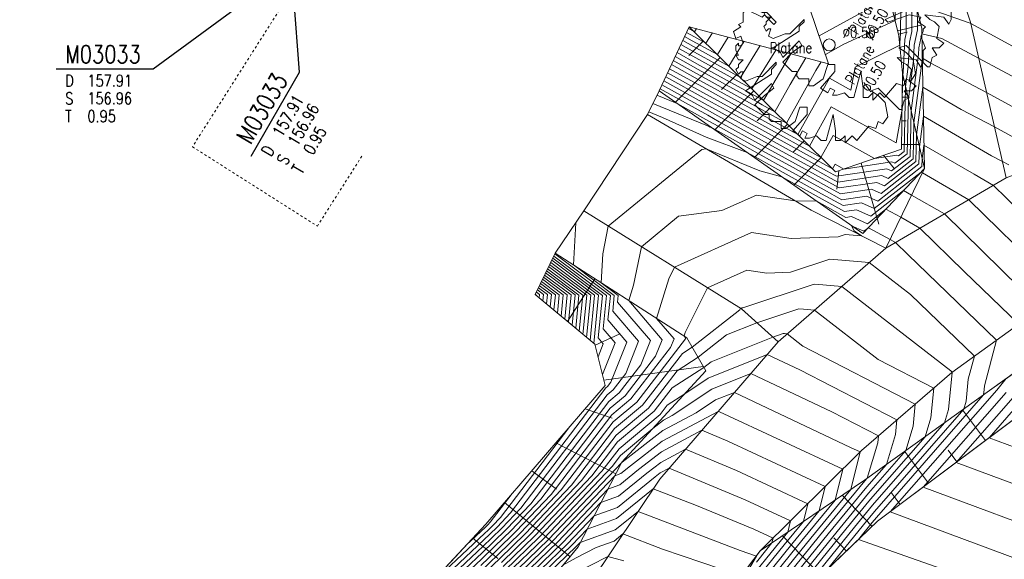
# Model space of a CAD drawing. Header units: metres. Extents: x 3490449 to 3490968, y 5754217 to 5754743.
# Tile 84 of 212: x 3490627 to 3490669, y 5754438 to 5754461. Entities that reach past the tile are written whole.
import ezdxf
from ezdxf.enums import TextEntityAlignment as Align

# ---------------------------------------------------------------- set-up
doc = ezdxf.new("R2010")
doc.units = ezdxf.units.M
doc.header["$LTSCALE"] = 0.25
doc.linetypes.add('Kartierung-07$0$AUSGEZOGEN', pattern=[0])
doc.linetypes.add('Kartierung-07$0$STRICHLINIE', pattern=[19.05, 12.7, -6.35])
for name, color, linetype, lineweight, true_color in [('Kartierung-07$0$$BOESCHUNG', 7, 'Continuous', 18, 0x82563a), ('Kartierung-07$0$$BRUCH', 7, 'Continuous', 18, 0x82563a), ('Kartierung-07$0$$HOEHEN_Haupt', 7, 'Continuous', 18, 0x82563a), ('Kartierung-07$0$$HOEHEN_Mittel', 7, 'Continuous', 18, 0x82563a), ('Kartierung-07$0$B_Baum', 7, 'Continuous', 18, 0x82563a), ('Kartierung-07$0$B_Befestigt', 7, 'Continuous', 18, 0x82563a), ('Kartierung-07$0$B_Boeschung_OK', 7, 'Continuous', 18, 0x82563a), ('Kartierung-07$0$B_Boeschung_UK', 7, 'Continuous', 18, 0x82563a), ('Kartierung-07$0$B_Gelaendeknick', 7, 'Continuous', 18, 0x82563a), ('Kartierung-07$0$B_Haus', 7, 'Kartierung-07$0$AUSGEZOGEN', 18, 0x82563a), ('Kartierung-07$0$B_Schrift_Baum', 7, 'Continuous', 18, 0x82563a), ('Kartierung-07$0$B_Schrift_Baum_60Grad', 7, 'Continuous', 18, 0x82563a), ('Kartierung-07$0$Hilfe_DGM', 7, 'Continuous', 18, 0x82563a)]:
    doc.layers.add(name, color=color, linetype=linetype, lineweight=lineweight, true_color=true_color)
doc.layers.add('Kartierung-07$0$B_Schachtschrift_MW_HA', color=7, linetype='Continuous')
doc.layers.add('Kartierung-07$0$B_Schachtschrift_MW_HA_60Grad', color=7, linetype='Continuous')
doc.styles.add('Kartierung-07$0$STANDARD', font='romans.shx', dxfattribs={"width": 0.8})

# ---------------------------------------------------------------- blocks, each defined once
blk = doc.blocks.new('Kartierung-07$0$B_Baum')
at = {"layer": 'Kartierung-07$0$B_Baum'}
blk.add_lwpolyline([(-0.4417, -0.1918), (-0.4667, -0.1793), (-0.4542, -0.1418), (-0.4667, -0.1418), (-0.4792, -0.1543), (-0.4917, -0.1293), (-0.4792, -0.1168), (-0.4792, -0.1043), (-0.4542, -0.0793), (-0.4792, -0.0793), (-0.4917, -0.0543), (-0.4792, -0.0543), (-0.4917, -0.0293), (-0.4917, -0.0043), (-0.4792, 0.0082), (-0.4792, -0.0043), (-0.4667, -0.0043), (-0.4542, 0.0082), (-0.4667, 0.0457), (-0.4917, 0.0332), (-0.5042, 0.0707), (-0.4667, 0.0957), (-0.4792, 0.1082), (-0.4542, 0.1207), (-0.4542, 0.1457), (-0.4542, 0.1707), (-0.4292, 0.1832), (-0.3542, 0.1457), (-0.3417, 0.1582), (-0.2917, 0.1082), (-0.2792, 0.1207), (-0.3292, 0.1707), (-0.3542, 0.1707), (-0.4292, 0.2082), (-0.4417, 0.2332), (-0.4167, 0.2332), (-0.4042, 0.2457), (-0.4167, 0.2832), (-0.4042, 0.2957), (-0.3792, 0.2957), (-0.3667, 0.3082), (-0.3667, 0.3332), (-0.3792, 0.3332), (-0.3167, 0.3832), (-0.3167, 0.3957), (-0.2917, 0.3832), (-0.2542, 0.4082), (-0.2542, 0.4332), (-0.2417, 0.4457), (-0.2167, 0.4207), (-0.1792, 0.4457), (-0.1917, 0.4707), (-0.1792, 0.4707), (-0.1542, 0.4582), (-0.1292, 0.4832), (-0.1167, 0.4957), (-0.0917, 0.4707), (-0.0792, 0.4957), (-0.0667, 0.5082), (-0.0292, 0.5082), (-0.0292, 0.4707), (-0.0167, 0.4832), (0.0083, 0.5082), (0.0083, 0.4832), (0.0208, 0.4707), (0.0333, 0.4957), (0.0333, 0.4832), (0.0083, 0.4082), (0.0208, 0.3457), (0.0333, 0.3957), (0.0708, 0.4832), (0.0708, 0.5082), (0.0958, 0.4957), (0.0958, 0.4832), (0.1083, 0.4707), (0.1208, 0.4957), (0.1333, 0.4707), (0.1458, 0.4457), (0.1583, 0.4457), (0.1833, 0.4707), (0.2083, 0.4582), (0.2208, 0.4582), (0.2458, 0.4332), (0.2333, 0.4207), (0.2583, 0.4207), (0.2833, 0.4082), (0.2958, 0.3957), (0.2708, 0.3707), (0.2708, 0.3582), (0.3208, 0.3707), (0.3583, 0.3457), (0.3583, 0.3332), (0.4083, 0.3082), (0.4208, 0.2832), (0.4208, 0.2582), (0.4583, 0.2457), (0.4333, 0.2207), (0.4583, 0.1957), (0.4083, 0.1832), (0.2958, 0.1332), (0.3083, 0.1207), (0.4208, 0.1582), (0.4833, 0.1457), (0.4708, 0.1207), (0.5083, 0.0957), (0.4958, 0.0832), (0.4958, 0.0707), (0.4833, 0.0457), (0.5083, -0.0168), (0.4958, -0.0293), (0.4958, -0.0918), (0.4833, -0.1168), (0.4583, -0.0793), (0.3583, -0.0668), (0.3833, -0.0918), (0.4083, -0.1043), (0.4333, -0.1293), (0.4208, -0.1918), (0.4583, -0.2168), (0.4333, -0.2418), (0.3958, -0.2418), (0.4208, -0.2793), (0.3958, -0.2918), (0.3833, -0.3418), (0.3708, -0.3418), (0.2583, -0.2293), (0.2208, -0.2418), (0.2583, -0.2668), (0.2958, -0.3043), (0.3083, -0.3793), (0.2833, -0.4168), (0.2583, -0.4043), (0.2458, -0.4418), (0.2083, -0.4293), (0.1458, -0.5043), (0.1208, -0.4793), (0.0833, -0.5168), (0.0833, -0.4793), (0.0583, -0.5043), (0.0333, -0.5043), (0.0333, -0.4543), (0.0208, -0.3668), (-0.0167, -0.5043), (-0.0417, -0.5043), (-0.0667, -0.4793), (-0.1042, -0.4918), (-0.1292, -0.4918), (-0.1167, -0.4668), (-0.1417, -0.4543), (-0.1542, -0.4793), (-0.1917, -0.4543), (-0.1167, -0.3668), (-0.1167, -0.3293), (-0.1542, -0.3293), (-0.1792, -0.4043), (-0.2292, -0.4418), (-0.2542, -0.4418), (-0.2542, -0.4043), (-0.3042, -0.4043), (-0.3167, -0.3918), (-0.3167, -0.3668), (-0.3417, -0.3668), (-0.3917, -0.3168), (-0.3417, -0.2668), (-0.2917, -0.2293), (-0.3042, -0.2043), (-0.3917, -0.2918), (-0.4042, -0.2668), (-0.4417, -0.2418), (-0.3042, -0.1543), (-0.3042, -0.1293), (-0.2792, -0.1043), (-0.2792, -0.0918), (-0.3542, -0.1668), (-0.3792, -0.1668), (-0.4417, -0.1918)], dxfattribs=at)
blk = doc.blocks.new('Kartierung-07$0$B_Schachtbeschriftung')
blk.add_line((0, 0), (8.186, 0))
at = {"style": 'Kartierung-07$0$STANDARD', "width": 0.8}
for s, p in [('D ', (0.75, -0.5)), ('S ', (0.75, -2)), ('T ', (0.75, -3.5))]:
    blk.add_text(s, height=1, dxfattribs=at).set_placement(p, align=Align.TOP_LEFT)
at = {"ltscale": 0.02, "style": 'Kartierung-07$0$STANDARD', "width": 0.8}
for tag, p, height in [('NUMMER', (0.759, 0.479), 1.5), ('DECKEL', (2.627, -1.5), 1), ('SOHLE', (2.625, -2.996), 1), ('TIEFE', (2.628, -4.501), 1)]:
    blk.add_attdef(tag, p, '', height=height, dxfattribs=at)
at = {"ltscale": 0.02, "style": 'Kartierung-07$0$STANDARD', "width": 0.8, "flags": 1}
blk.add_attdef('FOTO', (1.057, -6.131), '', height=1, dxfattribs=at)

msp = doc.modelspace()

# ---------------------------------------------------------------- linework, layer by layer
at = {"layer": 'Kartierung-07$0$$BOESCHUNG', "ltscale": 0.02}
for p, q in [((3490665.016, 5754460.75, 156.437), (3490664.032, 5754460.513, 156.852)), ((3490664.431, 5754460.461, 156.684), (3490664.067, 5754460.373, 156.837)), ((3490655.84, 5754460.095), (3490655.225, 5754459.476)), ((3490656.549, 5754459.39), (3490654.667, 5754457.497)), ((3490657.258, 5754458.685), (3490656.607, 5754458.03)), ((3490657.967, 5754457.98), (3490656.328, 5754456.331)), ((3490664.224, 5754457.719), (3490664.469, 5754457.716)), ((3490658.677, 5754457.275), (3490658.115, 5754456.71)), ((3490659.386, 5754456.57), (3490657.989, 5754455.165)), ((3490664.21, 5754456.719), (3490664.391, 5754456.717)), ((3490660.095, 5754455.866), (3490659.623, 5754455.39)), ((3490664.196, 5754455.719), (3490664.93, 5754455.709)), ((3490663.437, 5754455.257), (3490663.892, 5754454.694)), ((3490660.805, 5754455.161), (3490659.65, 5754453.998)), ((3490662.492, 5754454.93), (3490663.241, 5754452.357)), ((3490661.547, 5754454.603), (3490661.471, 5754453.827)), ((3490651.267, 5754450.043, 155.822), (3490650.109, 5754448.244, 157.023)), ((3490652.282, 5754447.71, 155.995), (3490651.269, 5754447.248, 156.127)), ((3490655.837, 5754446.344, 155.209), (3490651.646, 5754445.762, 155.496)), ((3490651.989, 5754444.154, 155.332), (3490650.847, 5754444.55, 155.479)), ((3490667.737, 5754443.216), (3490666.768, 5754444.51)), ((3490652.147, 5754441.812, 154.815), (3490649.62, 5754443.123, 156.122)), ((3490666.536, 5754442.317), (3490666.171, 5754442.805)), ((3490665.336, 5754441.418), (3490664.329, 5754442.762)), ((3490649.638, 5754441.165, 155.556), (3490648.603, 5754441.941, 155.926)), ((3490662.959, 5754439.591), (3490661.695, 5754440.908)), ((3490664.135, 5754440.519), (3490663.756, 5754441.025)), ((3490650.212, 5754438.323, 154.232), (3490647.445, 5754440.595, 156.212)), ((3490647.162, 5754438.24, 155.432), (3490646.116, 5754439.098, 156.215)), ((3490660.794, 5754437.514), (3490659.18, 5754439.196)), ((3490661.877, 5754438.552), (3490661.344, 5754439.107))]:
    msp.add_line(p, q, dxfattribs=at)
at = {"layer": 'Kartierung-07$0$$BRUCH', "ltscale": 0.02}
for p, q in [((3490666.341, 5754463.195), (3490667.103, 5754460.878)), ((3490665.05, 5754460.61), (3490664.546, 5754462.703)), ((3490664.083, 5754460.307), (3490663.603, 5754462.254)), ((3490655.243, 5754460.688), (3490653.972, 5754457.985)), ((3490661.413, 5754454.556), (3490655.243, 5754460.688)), ((3490667.103, 5754460.878), (3490668.614, 5754454.302)), ((3490664.083, 5754460.307), (3490664.238, 5754458.719)), ((3490665.05, 5754460.61), (3490665.071, 5754459.702)), ((3490665.162, 5754454.699), (3490665.071, 5754459.702)), ((3490664.238, 5754458.719), (3490664.193, 5754455.519)), ((3490665.162, 5754454.699), (3490664.238, 5754458.719)), ((3490653.972, 5754457.985), (3490662.564, 5754451.952)), ((3490650.794, 5754452.908), (3490653.477, 5754456.975)), ((3490653.477, 5754456.975), (3490660.381, 5754452.938)), ((3490664.193, 5754455.519), (3490661.413, 5754454.556)), ((3490662.564, 5754451.952), (3490665.162, 5754454.699)), ((3490663.54, 5754451.34), (3490665.162, 5754454.699)), ((3490663.54, 5754451.34), (3490668.614, 5754454.302)), ((3490657.45, 5754448.775), (3490650.794, 5754452.908)), ((3490660.381, 5754452.938), (3490663.54, 5754451.34)), ((3490648.747, 5754449.386), (3490649.585, 5754451.125)), ((3490649.585, 5754451.125), (3490655.146, 5754447.546)), ((3490663.54, 5754451.34), (3490658.992, 5754447.388)), ((3490668.01, 5754445.4), (3490675.193, 5754450.56)), ((3490651.261, 5754447.278), (3490648.747, 5754449.386)), ((3490666.318, 5754446.091), (3490670.649, 5754449.216)), ((3490658.992, 5754447.388), (3490657.45, 5754448.775)), ((3490653.997, 5754441.591), (3490658.992, 5754447.388)), ((3490655.146, 5754447.546), (3490655.942, 5754446.161)), ((3490651.702, 5754445.543), (3490651.261, 5754447.278)), ((3490655.942, 5754446.161), (3490652.405, 5754442.31)), ((3490662.509, 5754442.791), (3490666.318, 5754446.091)), ((3490646.658, 5754439.68), (3490651.702, 5754445.543)), ((3490662.636, 5754441.548), (3490668.01, 5754445.4)), ((3490669.978, 5754444.894), (3490663.187, 5754439.809)), ((3490658.239, 5754438.556), (3490662.509, 5754442.791)), ((3490652.405, 5754442.31), (3490650.551, 5754438.736)), ((3490650.09, 5754435.742), (3490653.997, 5754441.591)), ((3490658.239, 5754438.556), (3490662.636, 5754441.548)), ((3490640.3, 5754432.854), (3490646.658, 5754439.68)), ((3490663.187, 5754439.809), (3490656.437, 5754433.334)), ((3490650.551, 5754438.736), (3490645.869, 5754433.034)), ((3490653.877, 5754432.821), (3490658.239, 5754438.556))]:
    msp.add_line(p, q, dxfattribs=at)
at = {"layer": 'Kartierung-07$0$$HOEHEN_Haupt', "ltscale": 0.02}
for points in [[(3490668.701, 5754467.549), (3490667.635, 5754468.348), (3490667.382, 5754468.194), (3490666.679, 5754467.631), (3490665.575, 5754467.052), (3490664.261, 5754466.773), (3490663.788, 5754466.762), (3490662.911, 5754466.491), (3490662.28, 5754466.393), (3490662.056, 5754466.34), (3490662.401, 5754465.971), (3490662.556, 5754465.743), (3490663.353, 5754464.231), (3490663.534, 5754463.555), (3490663.695, 5754462.298), (3490663.697, 5754462.147), (3490663.694, 5754461.883), (3490663.08, 5754461.595), (3490660.718, 5754460.303)], [(3490669.674, 5754459.433), (3490667.116, 5754460.82), (3490667.057, 5754460.851), (3490667.002, 5754460.865), (3490665.451, 5754461.413), (3490664.861, 5754461.396), (3490664.869, 5754460.815), (3490664.867, 5754460.553), (3490664.732, 5754459.909), (3490664.698, 5754459.262), (3490664.485, 5754457.644), (3490664.43, 5754455.319), (3490663.92, 5754454.92), (3490663.791, 5754454.977), (3490661.762, 5754454.677), (3490661.392, 5754454.883), (3490661.282, 5754454.686), (3490658.299, 5754456.328), (3490657.109, 5754456.99), (3490655.871, 5754457.673), (3490654.25, 5754458.575)], [(3490656.888, 5754460.25), (3490656.431, 5754459.507), (3490655.367, 5754460.095), (3490655.048, 5754460.272)], [(3490660.168, 5754459.376), (3490659.502, 5754458.254), (3490658.857, 5754457.097), (3490658.323, 5754457.39), (3490658.11, 5754457.509), (3490655.619, 5754458.884), (3490654.649, 5754459.424)], [(3490653.709, 5754457.448), (3490656.007, 5754456.498), (3490656.111, 5754456.451), (3490656.208, 5754456.415), (3490658.275, 5754455.266), (3490658.986, 5754454.874), (3490660.929, 5754453.797), (3490661.679, 5754453.381), (3490662.723, 5754453.535), (3490663.192, 5754453.328), (3490665.06, 5754454.785), (3490665.068, 5754455.11), (3490665.144, 5754455.69), (3490667.264, 5754454.457), (3490668.077, 5754453.988), (3490669.168, 5754452.917)], [(3490642.174, 5754434.866), (3490646.58, 5754439.023), (3490646.828, 5754439.263), (3490647.139, 5754439.563), (3490647.704, 5754440.159), (3490651.725, 5754445.438), (3490651.793, 5754445.495), (3490651.935, 5754445.678), (3490652.612, 5754447.371), (3490651.813, 5754448.307), (3490651.915, 5754449.342), (3490649.57, 5754451.095)], [(3490661.072, 5754437.78), (3490662.587, 5754439.657), (3490663.055, 5754440.226), (3490666.819, 5754444.547), (3490666.922, 5754444.884), (3490667.014, 5754445.807), (3490667.272, 5754446.779), (3490664.58, 5754449.376), (3490662.836, 5754450.728), (3490661.682, 5754450.825), (3490661.167, 5754450.869), (3490659.519, 5754450.318), (3490658.509, 5754450.28), (3490657.666, 5754450.409), (3490656.013, 5754449.667), (3490655.076, 5754447.774), (3490655.029, 5754447.621), (3490655.096, 5754447.543), (3490655.083, 5754447.509), (3490653.026, 5754444.843), (3490652.035, 5754444.012), (3490649.846, 5754441.139), (3490648.124, 5754439.325), (3490647.178, 5754438.409), (3490646.42, 5754437.677)], [(3490650.911, 5754447.571), (3490651.086, 5754449.353), (3490649.355, 5754450.648)], [(3490650.145, 5754448.214), (3490650.258, 5754449.365), (3490649.14, 5754450.201)], [(3490649.379, 5754448.856), (3490649.43, 5754449.376), (3490648.924, 5754449.754)], [(3490656.756, 5754434.259), (3490660.735, 5754439.188), (3490662.647, 5754441.515), (3490662.742, 5754441.624), (3490663.195, 5754443.116), (3490663.224, 5754443.411), (3490661.26, 5754444.424), (3490657.84, 5754446.051), (3490656.196, 5754445.392), (3490654.522, 5754444.274), (3490654.163, 5754444.081), (3490653.71, 5754443.73), (3490652.345, 5754442.587), (3490651.989, 5754442.12), (3490649.109, 5754439.086), (3490647.527, 5754437.555)], [(3490669.392, 5754445.045), (3490667.891, 5754443.331), (3490670.55, 5754442.342)], [(3490647.876, 5754436.701), (3490650.094, 5754438.847), (3490651.228, 5754440.042), (3490652.215, 5754440.394), (3490653.8, 5754441.68), (3490654.014, 5754441.846), (3490654.39, 5754442.047), (3490657.605, 5754440.711), (3490659.516, 5754439.822), (3490659.396, 5754439.344), (3490658.883, 5754438.719), (3490657.856, 5754437.447)]]:
    msp.add_lwpolyline(points, dxfattribs=at)
at = {"layer": 'Kartierung-07$0$$HOEHEN_Mittel', "ltscale": 0.02}
for points in [[(3490671.236, 5754465.613), (3490668.433, 5754466.64), (3490667.653, 5754466.165), (3490666.646, 5754466.2), (3490664.959, 5754465.842), (3490663.781, 5754465.814), (3490662.904, 5754465.543), (3490663.53, 5754464.356), (3490663.806, 5754463.326), (3490663.923, 5754462.407), (3490663.931, 5754461.881), (3490663.923, 5754460.956), (3490661.771, 5754459.947), (3490660.984, 5754459.516)], [(3490669.175, 5754464.232), (3490668.496, 5754464.481), (3490668.307, 5754464.366), (3490667.289, 5754464.401), (3490665.595, 5754464.763), (3490665.12, 5754464.77), (3490664.394, 5754464.881), (3490663.774, 5754464.866), (3490663.542, 5754464.795), (3490663.707, 5754464.48), (3490664.078, 5754463.097), (3490664.152, 5754462.516), (3490664.166, 5754461.615), (3490664.154, 5754460.329), (3490664.142, 5754460.271), (3490664.122, 5754459.903), (3490662.248, 5754458.977), (3490662.066, 5754458.011), (3490661.156, 5754458.517), (3490659.827, 5754456.132), (3490658.313, 5754456.966), (3490657.709, 5754457.301), (3490655.72, 5754458.4), (3490654.489, 5754459.085)], [(3490668.862, 5754462.967), (3490668.238, 5754463.091), (3490667.092, 5754463.377), (3490666.991, 5754463.373), (3490666.173, 5754463.547), (3490664.786, 5754463.568), (3490664.136, 5754463.668), (3490664.35, 5754462.868), (3490664.381, 5754462.625), (3490664.4, 5754461.348), (3490664.392, 5754460.404), (3490664.339, 5754460.15), (3490664.264, 5754458.75), (3490664.252, 5754458.658), (3490664.215, 5754457.119), (3490663.965, 5754455.786), (3490661.235, 5754457.306), (3490660.312, 5754455.65), (3490658.308, 5754456.753), (3490657.509, 5754457.197), (3490655.77, 5754458.157), (3490654.409, 5754458.915)], [(3490654.329, 5754458.745), (3490655.82, 5754457.915), (3490657.309, 5754457.094), (3490658.304, 5754456.541), (3490660.797, 5754455.168), (3490661.313, 5754456.094), (3490663.055, 5754455.125), (3490664.005, 5754455.265), (3490664.065, 5754455.239), (3490664.304, 5754455.425), (3490664.369, 5754458.151), (3490664.481, 5754459.006), (3490664.536, 5754460.03), (3490664.629, 5754460.478), (3490664.635, 5754461.082), (3490664.615, 5754462.417), (3490665.971, 5754462.455), (3490666.665, 5754462.21), (3490667.659, 5754461.962), (3490669.116, 5754461.674)], [(3490669.437, 5754458.287), (3490667.451, 5754459.365), (3490665.902, 5754460.183), (3490665.055, 5754460.39), (3490664.929, 5754459.789), (3490664.915, 5754459.518), (3490664.602, 5754457.137), (3490664.556, 5754455.212), (3490663.774, 5754454.602), (3490663.578, 5754454.689), (3490661.454, 5754454.375), (3490661.338, 5754454.439), (3490661.038, 5754454.605), (3490658.294, 5754456.116), (3490656.909, 5754456.886), (3490655.921, 5754457.431), (3490654.17, 5754458.406)], [(3490656.217, 5754460.429), (3490655.946, 5754459.989), (3490655.316, 5754460.337), (3490655.127, 5754460.442)], [(3490655.545, 5754460.608), (3490655.461, 5754460.471), (3490655.266, 5754460.579), (3490655.207, 5754460.612)], [(3490658.231, 5754459.892), (3490657.402, 5754458.543), (3490655.467, 5754459.61), (3490654.888, 5754459.933)], [(3490657.559, 5754460.071), (3490656.916, 5754459.025), (3490655.417, 5754459.853), (3490654.968, 5754460.103)], [(3490659.535, 5754459.545), (3490658.425, 5754457.674), (3490658.372, 5754457.579), (3490658.328, 5754457.603), (3490658.31, 5754457.613), (3490655.568, 5754459.126), (3490654.728, 5754459.594)], [(3490658.902, 5754459.713), (3490658.889, 5754459.691), (3490657.887, 5754458.061), (3490655.518, 5754459.368), (3490654.808, 5754459.763)], [(3490669.201, 5754457.142), (3490667.785, 5754457.91), (3490665.43, 5754459.154), (3490665.077, 5754459.359), (3490664.718, 5754456.63), (3490664.682, 5754455.105), (3490663.629, 5754454.283), (3490663.364, 5754454.4), (3490661.51, 5754454.126), (3490661.236, 5754454.278), (3490660.525, 5754454.672), (3490658.289, 5754455.903), (3490656.709, 5754456.782), (3490655.972, 5754457.189), (3490654.09, 5754458.236)], [(3490660.801, 5754459.207), (3490660.579, 5754458.833), (3490659.342, 5754456.614), (3490658.318, 5754457.178), (3490657.91, 5754457.405), (3490655.669, 5754458.642), (3490654.569, 5754459.254)], [(3490668.728, 5754454.852), (3490668.454, 5754455), (3490667.998, 5754455.241), (3490665.122, 5754456.913), (3490664.951, 5754455.617), (3490664.934, 5754454.892), (3490663.338, 5754453.646), (3490662.937, 5754453.824), (3490661.623, 5754453.629), (3490661.031, 5754453.957), (3490659.499, 5754454.807), (3490658.28, 5754455.478), (3490656.308, 5754456.574), (3490656.073, 5754456.704), (3490654.737, 5754457.448), (3490653.882, 5754457.801)], [(3490668.964, 5754455.997), (3490668.119, 5754456.455), (3490666.714, 5754457.198), (3490665.099, 5754458.136), (3490664.835, 5754456.123), (3490664.808, 5754454.999), (3490663.483, 5754453.965), (3490663.15, 5754454.112), (3490661.567, 5754453.878), (3490661.134, 5754454.118), (3490660.012, 5754454.74), (3490658.284, 5754455.691), (3490656.508, 5754456.678), (3490656.022, 5754456.947), (3490654.01, 5754458.066)], [(3490653.536, 5754457.095), (3490654.119, 5754456.854), (3490655.96, 5754456.021), (3490657.68, 5754455.382), (3490658.27, 5754455.053), (3490658.473, 5754454.942), (3490660.827, 5754453.637), (3490661.735, 5754453.133), (3490662.509, 5754453.247), (3490663.047, 5754453.009), (3490665.021, 5754454.55), (3490665.076, 5754454.521), (3490667.043, 5754453.385), (3490670.233, 5754450.255), (3490671.137, 5754449.457), (3490671.004, 5754448.755), (3490670.865, 5754447.451), (3490669.002, 5754445.145), (3490666.499, 5754442.289), (3490670.931, 5754440.64), (3490687.223, 5754441.898)], [(3490669.204, 5754449.648), (3490666.01, 5754452.782), (3490664.623, 5754453.582), (3490664.281, 5754453.768), (3490662.901, 5754452.691), (3490662.296, 5754452.959), (3490661.792, 5754452.884), (3490660.724, 5754453.476), (3490659.151, 5754454.349), (3490658.219, 5754454.597), (3490655.953, 5754455.527), (3490655.779, 5754455.504), (3490651.827, 5754452.267), (3490651.591, 5754451.097), (3490651.524, 5754449.877), (3490652.246, 5754449.337), (3490652.219, 5754449.063), (3490653.606, 5754447.44), (3490653.194, 5754446.411), (3490652.286, 5754445.234), (3490651.849, 5754444.867), (3490648.561, 5754440.551), (3490647.533, 5754439.468), (3490646.968, 5754438.922), (3490646.516, 5754438.484), (3490640.557, 5754432.862)], [(3490640.82, 5754432.871), (3490646.484, 5754438.215), (3490647.038, 5754438.751), (3490647.73, 5754439.42), (3490648.989, 5754440.747), (3490651.911, 5754444.582), (3490652.533, 5754445.103), (3490653.824, 5754446.777), (3490654.103, 5754447.474), (3490652.693, 5754449.125), (3490652.895, 5754449.782), (3490653.222, 5754451.4), (3490654.789, 5754452.684), (3490656.624, 5754452.926), (3490658.085, 5754453.582), (3490659.706, 5754453.333), (3490660.622, 5754453.316), (3490660.622, 5754453.316), (3490661.848, 5754452.636), (3490662.082, 5754452.67), (3490662.756, 5754452.372), (3490663.541, 5754452.985), (3490664.17, 5754452.644), (3490664.976, 5754452.179), (3490666.834, 5754450.356), (3490669.143, 5754448.129)], [(3490640.337, 5754432.893), (3490646.548, 5754438.754), (3490646.898, 5754439.092), (3490647.336, 5754439.516), (3490648.132, 5754440.355), (3490651.787, 5754445.152), (3490652.04, 5754445.364), (3490652.565, 5754446.045), (3490653.109, 5754447.405), (3490652.016, 5754448.685), (3490652.081, 5754449.339), (3490650.356, 5754450.629), (3490650.452, 5754452.404)], [(3490667.338, 5754437.297), (3490662.378, 5754439.033), (3490662.957, 5754439.751), (3490663.136, 5754439.969), (3490667.635, 5754445.131), (3490667.667, 5754445.237), (3490667.696, 5754445.528), (3490668.208, 5754447.454), (3490664.464, 5754451.064), (3490663.943, 5754451.575), (3490663.717, 5754451.706), (3490662.801, 5754452.202), (3490662.611, 5754452.054), (3490662.093, 5754452.283), (3490662.203, 5754452.064), (3490662.5, 5754451.87), (3490662.522, 5754451.855), (3490662.49, 5754451.858), (3490661.82, 5754451.914), (3490661.529, 5754451.817), (3490659.538, 5754451.74), (3490657.875, 5754451.995), (3490654.617, 5754450.534), (3490654.378, 5754450.05), (3490653.861, 5754448.373), (3490654.6, 5754447.508), (3490654.453, 5754447.143), (3490652.779, 5754444.973), (3490651.973, 5754444.297), (3490649.418, 5754440.943), (3490647.927, 5754439.372), (3490647.108, 5754438.58), (3490646.452, 5754437.946)], [(3490651.065, 5754447.443), (3490651.252, 5754449.351), (3490649.398, 5754450.737)], [(3490651.218, 5754447.314), (3490651.418, 5754449.349), (3490649.441, 5754450.827)], [(3490651.396, 5754446.746), (3490651.619, 5754447.303), (3490651.407, 5754447.55), (3490651.583, 5754449.346), (3490649.484, 5754450.916)], [(3490651.584, 5754446.008), (3490652.116, 5754447.337), (3490651.61, 5754447.929), (3490651.749, 5754449.344), (3490649.527, 5754451.005)], [(3490650.298, 5754448.085), (3490650.424, 5754449.363), (3490649.183, 5754450.29)], [(3490650.452, 5754447.957), (3490650.589, 5754449.36), (3490649.226, 5754450.38)], [(3490650.605, 5754447.828), (3490650.755, 5754449.358), (3490649.269, 5754450.469)], [(3490650.758, 5754447.7), (3490650.921, 5754449.356), (3490649.312, 5754450.558)], [(3490649.685, 5754448.599), (3490649.761, 5754449.372), (3490649.011, 5754449.933)], [(3490649.838, 5754448.471), (3490649.927, 5754449.37), (3490649.054, 5754450.022)], [(3490649.992, 5754448.342), (3490650.092, 5754449.367), (3490649.097, 5754450.112)], [(3490659.766, 5754436.528), (3490662.217, 5754439.563), (3490662.973, 5754440.484), (3490666.004, 5754443.962), (3490666.176, 5754444.53), (3490666.332, 5754446.085), (3490666.337, 5754446.104), (3490666.284, 5754446.155), (3490661.682, 5754449.725), (3490660.874, 5754449.793), (3490660.514, 5754449.824), (3490657.51, 5754448.82), (3490657.481, 5754448.819), (3490657.456, 5754448.823), (3490657.408, 5754448.801), (3490657.376, 5754448.735), (3490655.367, 5754447.161), (3490654.954, 5754446.892), (3490653.272, 5754444.712), (3490652.097, 5754443.727), (3490650.275, 5754441.335), (3490648.321, 5754439.277), (3490647.248, 5754438.239), (3490646.388, 5754437.407)], [(3490648.919, 5754449.242), (3490648.933, 5754449.383), (3490648.795, 5754449.486)], [(3490649.072, 5754449.114), (3490649.098, 5754449.381), (3490648.838, 5754449.575)], [(3490649.225, 5754448.985), (3490649.264, 5754449.379), (3490648.881, 5754449.665)], [(3490649.532, 5754448.728), (3490649.595, 5754449.374), (3490648.967, 5754449.844)], [(3490648.765, 5754449.371), (3490648.767, 5754449.386), (3490648.752, 5754449.397)], [(3490647.317, 5754438.068), (3490648.518, 5754439.229), (3490650.704, 5754441.531), (3490652.159, 5754443.442), (3490653.519, 5754444.582), (3490654.74, 5754446.165), (3490655.613, 5754446.734), (3490656.817, 5754447.677), (3490658.1, 5754448.19), (3490659.861, 5754448.778), (3490660.067, 5754448.761), (3490660.527, 5754448.722), (3490663.21, 5754446.641), (3490665.556, 5754445.431), (3490665.431, 5754444.177), (3490665.188, 5754443.378), (3490662.892, 5754440.742), (3490661.846, 5754439.469), (3490658.461, 5754435.275)], [(3490647.387, 5754437.897), (3490648.715, 5754439.181), (3490651.132, 5754441.728), (3490652.221, 5754443.157), (3490653.765, 5754444.451), (3490654.527, 5754445.438), (3490655.858, 5754446.306), (3490656.164, 5754446.546), (3490658.771, 5754447.587), (3490659.208, 5754447.733), (3490659.259, 5754447.729), (3490659.373, 5754447.719), (3490660.039, 5754447.203), (3490664.779, 5754444.758), (3490664.686, 5754443.823), (3490664.373, 5754442.793), (3490662.81, 5754440.999), (3490661.476, 5754439.376), (3490657.155, 5754434.023)], [(3490656.536, 5754433.621), (3490661.106, 5754439.282), (3490662.728, 5754441.257), (3490663.557, 5754442.209), (3490663.94, 5754443.47), (3490664.002, 5754444.084), (3490659.902, 5754446.199), (3490658.53, 5754446.852), (3490656.043, 5754445.855), (3490655.054, 5754445.195), (3490654.313, 5754444.712), (3490654.012, 5754444.321), (3490652.283, 5754442.872), (3490651.561, 5754441.924), (3490648.912, 5754439.133), (3490647.457, 5754437.726)], [(3490668.617, 5754445.836), (3490668.221, 5754445.346), (3490663.716, 5754440.205), (3490671.693, 5754437.237)], [(3490647.597, 5754437.385), (3490649.306, 5754439.038), (3490652.396, 5754442.293), (3490652.404, 5754442.296), (3490652.415, 5754442.305), (3490654.133, 5754443.634), (3490655.534, 5754444.384), (3490656.349, 5754444.929), (3490657.15, 5754445.25), (3490662.042, 5754442.923), (3490662.45, 5754442.733), (3490662.057, 5754441.154), (3490660.365, 5754439.094), (3490656.976, 5754434.896)], [(3490671.312, 5754438.938), (3490665.107, 5754441.247), (3490668.611, 5754445.245)], [(3490647.667, 5754437.214), (3490649.503, 5754438.99), (3490652.104, 5754441.73), (3490652.356, 5754441.82), (3490652.761, 5754442.149), (3490654.104, 5754443.187), (3490656.46, 5754444.449), (3490656.513, 5754444.428), (3490661.717, 5754442.005), (3490661.392, 5754440.702), (3490659.995, 5754439.001), (3490657.196, 5754435.534)], [(3490644.012, 5754436.839), (3490646.612, 5754439.292), (3490646.759, 5754439.434), (3490646.942, 5754439.611), (3490647.275, 5754439.962), (3490650.167, 5754443.759)], [(3490647.736, 5754437.043), (3490649.7, 5754438.942), (3490651.812, 5754441.167), (3490652.309, 5754441.345), (3490653.108, 5754441.993), (3490654.074, 5754442.74), (3490655.77, 5754443.649), (3490656.877, 5754443.189), (3490660.983, 5754441.277), (3490660.727, 5754440.249), (3490659.624, 5754438.907), (3490657.416, 5754436.171)], [(3490647.806, 5754436.872), (3490649.897, 5754438.895), (3490651.52, 5754440.605), (3490652.262, 5754440.87), (3490653.454, 5754441.836), (3490654.044, 5754442.293), (3490655.08, 5754442.848), (3490657.241, 5754441.95), (3490660.249, 5754440.55), (3490660.062, 5754439.796), (3490659.254, 5754438.813), (3490657.636, 5754436.809)], [(3490647.946, 5754436.531), (3490650.291, 5754438.799), (3490650.936, 5754439.479), (3490652.168, 5754439.919), (3490653.723, 5754441.181), (3490655.556, 5754440.476), (3490657.969, 5754439.473), (3490658.782, 5754439.094), (3490658.731, 5754438.891), (3490658.513, 5754438.625), (3490658.076, 5754438.084)], [(3490645.849, 5754438.812), (3490646.644, 5754439.562), (3490646.689, 5754439.605), (3490646.745, 5754439.659), (3490646.847, 5754439.766), (3490647.73, 5754440.926)], [(3490648.016, 5754436.36), (3490650.488, 5754438.751), (3490650.644, 5754438.916), (3490652.121, 5754439.444), (3490653.086, 5754440.227), (3490657.389, 5754438.571), (3490658.074, 5754438.339), (3490655.693, 5754434.237)], [(3490649.904, 5754437.948), (3490650.479, 5754438.271), (3490651.323, 5754438.7), (3490652.073, 5754438.968), (3490652.448, 5754439.272), (3490654.12, 5754438.629), (3490657.44, 5754437.506)], [(3490650.374, 5754437.588), (3490651.811, 5754438.318), (3490652.481, 5754438.136)]]:
    msp.add_lwpolyline(points, dxfattribs=at)
at = {"layer": 'Kartierung-07$0$B_Baum'}
msp.add_circle((3490661.148, 5754459.92, 156.91), 0.25, dxfattribs=at)
at = {"layer": 'Kartierung-07$0$B_Befestigt', "ltscale": 0.02}
for p, q in [((3490666.318, 5754446.091, 145.891), (3490670.649, 5754449.216, 145.891)), ((3490662.509, 5754442.791, 145.891), (3490666.318, 5754446.091, 145.891)), ((3490658.239, 5754438.556, 145.891), (3490662.509, 5754442.791, 145.891))]:
    msp.add_line(p, q, dxfattribs=at)
for points in [[(3490665.05, 5754460.61), (3490664.546, 5754462.703), (3490663.771, 5754464.525), (3490662.477, 5754466.045), (3490658.373, 5754468.928), (3490655.981, 5754470.535), (3490654.216, 5754471.711), (3490650.574, 5754473.484), (3490645.544, 5754476.01)], [(3490665.05, 5754460.61), (3490665.071, 5754459.702)]]:
    msp.add_lwpolyline(points, dxfattribs=at)
at = {"layer": 'Kartierung-07$0$B_Befestigt', "ltscale": 0.02, "elevation": 153.604}
msp.add_lwpolyline([(3490630.664, 5754416.437), (3490637.421, 5754414.533), (3490642.371, 5754414.168), (3490644.407, 5754422.407), (3490647.235, 5754430.546), (3490650.09, 5754435.742), (3490653.997, 5754441.591), (3490658.992, 5754447.388), (3490657.45, 5754448.775), (3490650.794, 5754452.908), (3490653.477, 5754456.975), (3490660.381, 5754452.938), (3490663.54, 5754451.34), (3490665.162, 5754454.699), (3490665.071, 5754459.702)], dxfattribs=at)
at = {"layer": 'Kartierung-07$0$B_Boeschung_OK', "ltscale": 0.02}
for points, elevation in [([(3490664.083, 5754460.307), (3490663.603, 5754462.254), (3490663.014, 5754463.993), (3490661.789, 5754465.378)], 156.83), ([(3490664.083, 5754460.307), (3490664.238, 5754458.719)], 156.83), ([(3490631.994, 5754423.921), (3490634.268, 5754423.616), (3490638.262, 5754427.908), (3490640.3, 5754432.854), (3490646.658, 5754439.68), (3490651.702, 5754445.543), (3490651.261, 5754447.278), (3490648.747, 5754449.386), (3490649.585, 5754451.125)], 155.626)]:
    msp.add_lwpolyline(points, dxfattribs=dict(at, elevation=elevation))
for points in [[(3490664.238, 5754458.719), (3490664.193, 5754455.519), (3490661.413, 5754454.556), (3490655.243, 5754460.688)], [(3490675.193, 5754450.56), (3490669.978, 5754444.894), (3490663.187, 5754439.809), (3490656.437, 5754433.334), (3490655.31, 5754429.986), (3490659.925, 5754423.838), (3490667.848, 5754414.266), (3490676.529, 5754405.795)]]:
    msp.add_lwpolyline(points, dxfattribs=at)
at = {"layer": 'Kartierung-07$0$B_Boeschung_UK', "ltscale": 0.02}
for points in [[(3490655.243, 5754460.688), (3490653.972, 5754457.985), (3490662.564, 5754451.952), (3490665.162, 5754454.699), (3490664.238, 5754458.719)], [(3490676.529, 5754405.795), (3490672.852, 5754403.646), (3490662.253, 5754413.279), (3490655.922, 5754421.797), (3490652.888, 5754430.174), (3490653.877, 5754432.821), (3490658.239, 5754438.556), (3490662.636, 5754441.548), (3490668.01, 5754445.4), (3490675.193, 5754450.56)]]:
    msp.add_lwpolyline(points, dxfattribs=at)
at = {"layer": 'Kartierung-07$0$B_Boeschung_UK', "ltscale": 0.02, "elevation": 155.966}
msp.add_lwpolyline([(3490649.585, 5754451.125), (3490655.146, 5754447.546), (3490655.942, 5754446.161), (3490652.405, 5754442.31), (3490650.551, 5754438.736), (3490645.869, 5754433.034)], dxfattribs=at)
at = {"layer": 'Kartierung-07$0$B_Gelaendeknick', "ltscale": 0.02}
for points, elevation in [([(3490626.909, 5754487.283), (3490631.601, 5754485.157), (3490636.156, 5754483.145), (3490641.172, 5754480.795), (3490646.792, 5754478.032), (3490655.372, 5754473.425), (3490659.785, 5754470.788), (3490663.793, 5754467.397), (3490665.294, 5754465.395), (3490666.341, 5754463.195), (3490667.103, 5754460.878), (3490668.614, 5754454.302)], 161.191), ([(3490663.54, 5754451.34), (3490668.614, 5754454.302), (3490675.459, 5754456.934)], 155.561), ([(3490663.54, 5754451.34), (3490658.992, 5754447.388)], 155.561)]:
    msp.add_lwpolyline(points, dxfattribs=dict(at, elevation=elevation))
at = {"layer": 'Kartierung-07$0$B_Haus', "linetype": 'Kartierung-07$0$STRICHLINIE', "ltscale": 0.02}
for p, q in [((3490642.454, 5754468.471), (3490634.287, 5754455.617)), ((3490634.287, 5754455.617), (3490639.555, 5754452.27)), ((3490639.555, 5754452.27), (3490641.441, 5754455.238))]:
    msp.add_line(p, q, dxfattribs=at)
at = {"layer": 'Kartierung-07$0$B_Schachtschrift_MW_HA', "ltscale": 0.02}
msp.add_line((3490632.634, 5754458.909), (3490638.468, 5754463.2), dxfattribs=at)
at = {"layer": 'Kartierung-07$0$B_Schachtschrift_MW_HA_60Grad', "ltscale": 0.02}
msp.add_line((3490638.806, 5754458.771), (3490638.468, 5754463.2), dxfattribs=at)
at = {"layer": 'Kartierung-07$0$Hilfe_DGM', "ltscale": 0.02}
msp.add_lwpolyline([(3490640.3, 5754432.854), (3490646.658, 5754439.68), (3490651.702, 5754445.543), (3490651.261, 5754447.278), (3490648.747, 5754449.386), (3490649.585, 5754451.125), (3490650.794, 5754452.908), (3490653.477, 5754456.975), (3490653.477, 5754456.975), (3490653.972, 5754457.985), (3490655.243, 5754460.688), (3490661.117, 5754459.123), (3490659.794, 5754463.033)], dxfattribs=at)

# ---------------------------------------------------------------- block references
at = {"layer": 'Kartierung-07$0$B_Baum', "xscale": 8, "yscale": 8, "zscale": 8}
for p in [(3490662.32, 5754461.727, 313.295), (3490661.148, 5754459.92, 313.058)]:
    msp.add_blockref('Kartierung-07$0$B_Baum', p, dxfattribs=at)
at = {"layer": 'Kartierung-07$0$B_Schachtschrift_MW_HA', "ltscale": 0.02, "xscale": 0.5, "yscale": 0.5, "zscale": 0.5}
msp.add_blockref('Kartierung-07$0$B_Schachtbeschriftung', (3490628.541, 5754458.909), dxfattribs=at).add_auto_attribs({'NUMMER': 'M03033', 'DECKEL': '157.91', 'SOHLE': '156.96', 'TIEFE': '0.95'})
at = {"layer": 'Kartierung-07$0$B_Schachtschrift_MW_HA_60Grad', "ltscale": 0.02, "xscale": 0.4999999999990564, "yscale": 0.4999999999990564, "zscale": 0.4999999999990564, "rotation": 59.99999999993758}
msp.add_blockref('Kartierung-07$0$B_Schachtbeschriftung', (3490636.76, 5754455.226), dxfattribs=at).add_auto_attribs({'NUMMER': 'M03033', 'DECKEL': '157.91', 'SOHLE': '156.96', 'TIEFE': '0.95'})

# ---------------------------------------------------------------- texts
at = {"layer": 'Kartierung-07$0$B_Schrift_Baum', "char_height": 0.45, "attachment_point": 1, "style": 'Kartierung-07$0$STANDARD'}
for s, insert, width in [('%%c0.50', (3490661.714, 5754460.662, 218.044), 2.01912), ('Platane', (3490658.636, 5754460.026, -0.325), 2.53466)]:
    msp.add_mtext(s, dxfattribs=dict(at, insert=insert, width=width))
at = {"layer": 'Kartierung-07$0$B_Schrift_Baum_60Grad', "char_height": 0.45, "attachment_point": 1, "rotation": 60, "style": 'Kartierung-07$0$STANDARD'}
for s, insert, width in [('Platane', (3490661.964, 5754460.549, -0.088), 2.53466), ('%%c0.50', (3490662.583, 5754460.304, 218.281), 2.01912), ('Platane', (3490661.793, 5754458.428, -0.325), 2.53466), ('%%c0.50', (3490662.483, 5754458.109, 218.044), 2.01912)]:
    msp.add_mtext(s, dxfattribs=dict(at, insert=insert, width=width))

doc.saveas('drawing.dxf')
